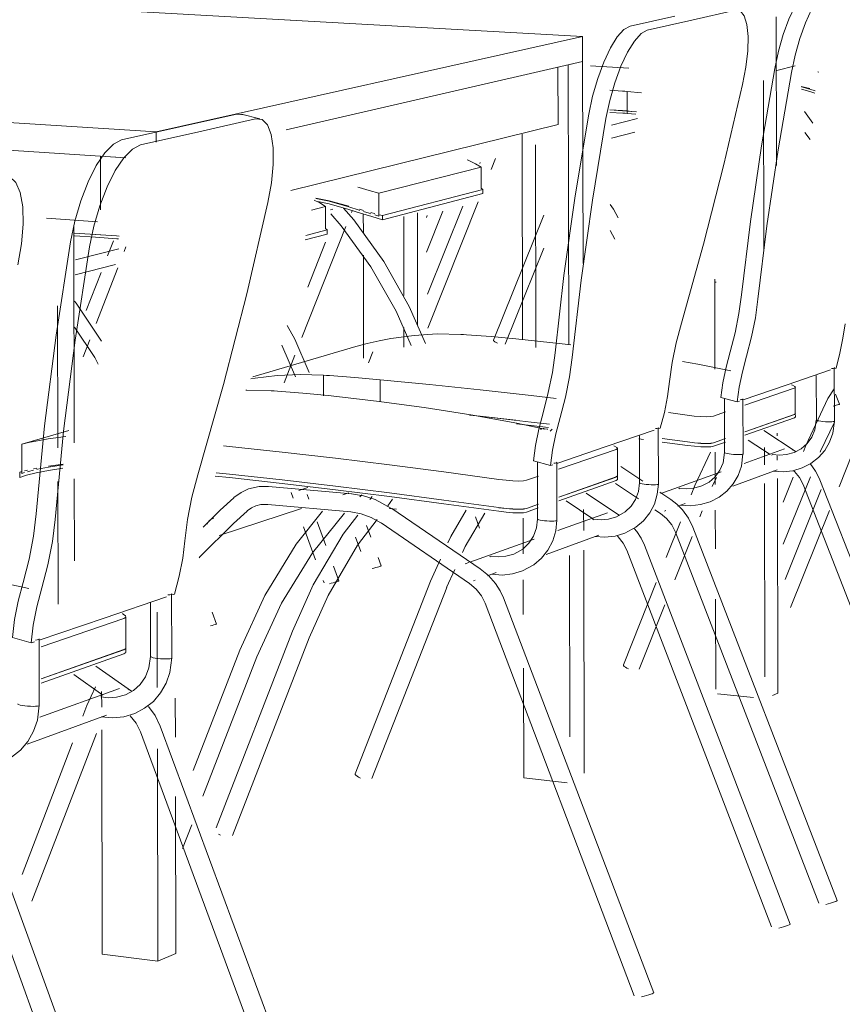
# Model space of a CAD drawing. Header units: metres. Extents: x -32 to 90, y -28 to 32.
# Tile 114 of 148: x 90.07922 to 90.08209, y 1.77109 to 1.77453. Entities that reach past the tile are written whole.
import ezdxf

# ---------------------------------------------------------------- set-up
doc = ezdxf.new("R2010")
doc.units = ezdxf.units.M
doc.layers.add('I-FURN', color=30, linetype='Continuous', lineweight=18)

msp = doc.modelspace()

# ---------------------------------------------------------------- linework, layer by layer
at = {"layer": 'I-FURN', "lineweight": 9}
for p, q in [((90.0811827, 1.7744727), (90.0784671, 1.7746239)), ((90.081349, 1.7745091), (90.0815054, 1.7745441)), ((90.0817167, 1.7745641), (90.0815649, 1.7745298)), ((90.0818593, 1.7745416), (90.0818606, 1.774022)), ((90.0815649, 1.7745298), (90.0814091, 1.7744945)), ((90.0796933, 1.7741392), (90.0811827, 1.7744727)), ((90.0811827, 1.7744727), (90.0811829, 1.7743854)), ((90.0811829, 1.7743854), (90.080148, 1.7741464)), ((90.0811329, 1.7743738), (90.0811829, 1.7743854)), ((90.0811329, 1.7743738), (90.0811352, 1.7733954)), ((90.0811829, 1.7743854), (90.0811846, 1.7736801)), ((90.0813448, 1.7743624), (90.0812106, 1.7743701)), ((90.0819252, 1.77437), (90.0818614, 1.7743543)), ((90.0810969, 1.7743647), (90.0810974, 1.7741656)), ((90.0820044, 1.7743491), (90.0820079, 1.7743481)), ((90.0818147, 1.7743186), (90.0818162, 1.773727)), ((90.081947, 1.7742985), (90.0819771, 1.7742906)), ((90.0813227, 1.774282), (90.0812784, 1.7742846)), ((90.0813392, 1.7742124), (90.081339, 1.7742808)), ((90.081339, 1.7742808), (90.0813889, 1.7742757)), ((90.0819771, 1.7742885), (90.0819471, 1.774297)), ((90.0819771, 1.7742805), (90.0819471, 1.7742889)), ((90.0819957, 1.7742828), (90.0819771, 1.7742885)), ((90.0819944, 1.7742752), (90.0819771, 1.7742805)), ((90.0779089, 1.7742539), (90.0796933, 1.7741392)), ((90.0797767, 1.7741569), (90.0799754, 1.7742015)), ((90.0799754, 1.7742015), (90.0799987, 1.7741989)), ((90.0799912, 1.7742016), (90.0800561, 1.774185)), ((90.0812785, 1.7742162), (90.0813227, 1.7742136)), ((90.0813228, 1.7742135), (90.0812785, 1.7742161)), ((90.0812786, 1.7742076), (90.081324, 1.7742049)), ((90.0813542, 1.774211), (90.0813392, 1.7742124)), ((90.0813392, 1.7742038), (90.0813392, 1.7742123)), ((90.0813392, 1.7742123), (90.081371, 1.7742093)), ((90.0813692, 1.7742009), (90.0813392, 1.7742038)), ((90.0819874, 1.7741704), (90.0819579, 1.7742101)), ((90.0800404, 1.7741848), (90.0798424, 1.77414)), ((90.0810974, 1.7741656), (90.0801642, 1.7739352)), ((90.0812841, 1.7741629), (90.0813752, 1.7741857)), ((90.079588, 1.7740484), (90.0779091, 1.7741597)), ((90.0795721, 1.7741111), (90.0797767, 1.7741569)), ((90.0798424, 1.77414), (90.0796385, 1.7740938)), ((90.0796934, 1.774103), (90.0796933, 1.7741392)), ((90.0809737, 1.773413), (90.080972, 1.7741317)), ((90.081365, 1.7741383), (90.0812837, 1.7741177)), ((90.0819774, 1.774113), (90.0819591, 1.7741374)), ((90.0810202, 1.7733862), (90.0810185, 1.7740939)), ((90.0794993, 1.7740543), (90.079588, 1.7740484)), ((90.0794997, 1.7738677), (90.0794993, 1.7740543)), ((90.080824, 1.7740289), (90.0808252, 1.774032)), ((90.080879, 1.7740464), (90.0808637, 1.7740081)), ((90.0804717, 1.7739257), (90.0808287, 1.7740162)), ((90.0808289, 1.7739426), (90.0808287, 1.7740162)), ((90.0804717, 1.7739257), (90.0804718, 1.7738508)), ((90.0804845, 1.773847), (90.0808349, 1.773938)), ((90.0804845, 1.7738326), (90.080835, 1.773924)), ((90.0808349, 1.773938), (90.0808293, 1.7739425)), ((90.080835, 1.773924), (90.0808349, 1.773938)), ((90.0802977, 1.773897), (90.0802516, 1.7739069)), ((90.0802517, 1.7739074), (90.0802977, 1.7738981)), ((90.0802978, 1.7738981), (90.0803667, 1.7738801)), ((90.0803667, 1.7738777), (90.0802978, 1.773897)), ((90.0808186, 1.7738954), (90.0806421, 1.7734539)), ((90.0802367, 1.7738661), (90.080285, 1.7738784)), ((90.0802852, 1.7738017), (90.080285, 1.7738784)), ((90.0803102, 1.7738693), (90.080303, 1.7738675)), ((90.0803784, 1.7738639), (90.0803758, 1.7738575)), ((90.0804173, 1.773787), (90.0804171, 1.7738527)), ((90.080606, 1.7738566), (90.0806069, 1.7734656)), ((90.080695, 1.773863), (90.0806378, 1.7737196)), ((90.0806417, 1.7735727), (90.0807647, 1.7738804)), ((90.0794881, 1.7738257), (90.0793106, 1.7738383)), ((90.0804718, 1.7738451), (90.0804571, 1.7738494)), ((90.0804718, 1.7738504), (90.0804718, 1.7738451)), ((90.0804726, 1.77385), (90.0804845, 1.773847)), ((90.0804845, 1.773847), (90.0804845, 1.7738326)), ((90.0805581, 1.7738441), (90.0805587, 1.7735681)), ((90.0806374, 1.7738398), (90.0806406, 1.7738478)), ((90.0808717, 1.7734114), (90.0810473, 1.7738484)), ((90.0794057, 1.7738096), (90.0794073, 1.7730529)), ((90.0803566, 1.7738092), (90.0802026, 1.7734206)), ((90.0802135, 1.7737619), (90.0802912, 1.7737822)), ((90.0802162, 1.7737774), (90.0802912, 1.7737968)), ((90.0802912, 1.7737968), (90.0802855, 1.7738015)), ((90.0802912, 1.7737822), (90.0802912, 1.7737968)), ((90.0812791, 1.7737955), (90.0812959, 1.7737645)), ((90.0795236, 1.7737062), (90.0795441, 1.7737585)), ((90.0795549, 1.7737759), (90.079564, 1.7737752)), ((90.079564, 1.7737751), (90.0795551, 1.7737758)), ((90.0795564, 1.773766), (90.0795619, 1.7737656)), ((90.0802233, 1.7735973), (90.0802855, 1.7737545)), ((90.0794113, 1.7736925), (90.0795629, 1.7737305)), ((90.0795882, 1.773738), (90.0795819, 1.7737218)), ((90.0810476, 1.7737328), (90.080913, 1.773398)), ((90.0804183, 1.773349), (90.0804175, 1.7737082)), ((90.0795518, 1.7736762), (90.079411, 1.7736404)), ((90.0794494, 1.773516), (90.0795011, 1.7736485)), ((90.0795594, 1.7736643), (90.0794836, 1.7734702)), ((90.0816453, 1.773311), (90.0816445, 1.7736244)), ((90.0816495, 1.773614), (90.0816468, 1.7736141)), ((90.0793491, 1.7735319), (90.0793501, 1.773036)), ((90.0805589, 1.7734564), (90.0805591, 1.7733869)), ((90.0794614, 1.7734133), (90.0794382, 1.7733541)), ((90.0803915, 1.7733895), (90.0800307, 1.7732839)), ((90.0801802, 1.7732843), (90.080133, 1.7733939)), ((90.0804352, 1.7733324), (90.0804505, 1.773371)), ((90.0801784, 1.7733597), (90.0801402, 1.7732632)), ((90.0818981, 1.7732561), (90.0820493, 1.7733077)), ((90.0820612, 1.773314), (90.0820624, 1.7733149)), ((90.0820624, 1.7733149), (90.0820614, 1.7733158)), ((90.0820622, 1.7733149), (90.0820627, 1.7731288)), ((90.0820627, 1.7733123), (90.0820682, 1.7733141)), ((90.0800238, 1.7732762), (90.0800389, 1.7732787)), ((90.0802781, 1.7732897), (90.0802783, 1.7732176)), ((90.0804756, 1.7731959), (90.0804755, 1.7732729)), ((90.0819996, 1.7731328), (90.0819992, 1.7732888)), ((90.0817434, 1.7732032), (90.0818981, 1.7732561)), ((90.0817496, 1.7731843), (90.0819224, 1.7732436)), ((90.0819224, 1.7732436), (90.0819261, 1.7732464)), ((90.0819258, 1.7732468), (90.081926, 1.7731555)), ((90.0817229, 1.7731962), (90.0816658, 1.7732115)), ((90.0816788, 1.7730189), (90.0816784, 1.7732081)), ((90.0817229, 1.7731962), (90.0817305, 1.7731988)), ((90.081743, 1.773206), (90.0817435, 1.7730148)), ((90.0820668, 1.7732232), (90.0820801, 1.7731881)), ((90.0820805, 1.773188), (90.0820796, 1.7731876)), ((90.080825, 1.7731459), (90.0807885, 1.7731499)), ((90.0807892, 1.7731498), (90.080825, 1.7731459)), ((90.080825, 1.7731459), (90.0810037, 1.7731257)), ((90.0809495, 1.773132), (90.080825, 1.7731459)), ((90.0814825, 1.7731586), (90.0815488, 1.7731497)), ((90.0816405, 1.7731468), (90.0816819, 1.7731611)), ((90.0819227, 1.7731406), (90.0817495, 1.7730796)), ((90.0817499, 1.773092), (90.0819223, 1.7731525)), ((90.0819226, 1.7731522), (90.0817499, 1.7730916)), ((90.0819226, 1.7731527), (90.0819264, 1.7731555)), ((90.0819264, 1.7731435), (90.0819227, 1.7731406)), ((90.081926, 1.7731559), (90.0819261, 1.7731439)), ((90.0820152, 1.7731285), (90.0820087, 1.7731295)), ((90.0820629, 1.7731288), (90.0820617, 1.7731279)), ((90.0793886, 1.7730961), (90.0792242, 1.773048)), ((90.0810038, 1.7731257), (90.0810671, 1.7731183)), ((90.0810343, 1.7731029), (90.0810592, 1.7731009)), ((90.0810488, 1.7731042), (90.0810357, 1.7730999)), ((90.0810612, 1.7731005), (90.081059, 1.7731009)), ((90.0810767, 1.7731004), (90.0810702, 1.7730939)), ((90.0812654, 1.77304), (90.0814333, 1.7730973)), ((90.0814462, 1.7731041), (90.0814475, 1.773105)), ((90.0814476, 1.7731051), (90.0814467, 1.7731061)), ((90.0814473, 1.7731052), (90.0814478, 1.7729092)), ((90.0814478, 1.7731023), (90.0814542, 1.7731045)), ((90.0818158, 1.7730963), (90.0819291, 1.7730217)), ((90.0820142, 1.7730239), (90.0820623, 1.7731253)), ((90.0820467, 1.7731265), (90.0820391, 1.7731266)), ((90.0820534, 1.7731267), (90.0820467, 1.7731265)), ((90.0793169, 1.7730671), (90.0793786, 1.7730751)), ((90.0813954, 1.7730649), (90.0813798, 1.773067)), ((90.0813818, 1.7729133), (90.0813814, 1.7730777)), ((90.0814615, 1.7730683), (90.081549, 1.7730565)), ((90.0816407, 1.7730537), (90.0816824, 1.7730683)), ((90.0816824, 1.7730679), (90.0816407, 1.7730532)), ((90.0818387, 1.7730119), (90.0817618, 1.7730627)), ((90.081863, 1.7730865), (90.081863, 1.7730774)), ((90.0821484, 1.7730727), (90.0820787, 1.7728992)), ((90.0792244, 1.7729462), (90.0792242, 1.773048)), ((90.0810932, 1.7729812), (90.0812654, 1.77304)), ((90.0810993, 1.7729611), (90.0813004, 1.7730301)), ((90.0813004, 1.7730301), (90.0813047, 1.7730332)), ((90.0813044, 1.7730338), (90.0813047, 1.7729377)), ((90.081549, 1.7730442), (90.0814615, 1.7730561)), ((90.0815496, 1.773056), (90.081549, 1.7730561)), ((90.0815961, 1.7730514), (90.0815734, 1.7730532)), ((90.0816156, 1.7730507), (90.0815961, 1.7730514)), ((90.0816308, 1.7730514), (90.0816156, 1.7730507)), ((90.0816407, 1.7730532), (90.0816308, 1.7730514)), ((90.0816824, 1.773056), (90.0816408, 1.7730413)), ((90.0817471, 1.7729811), (90.0818885, 1.7730321)), ((90.0818179, 1.7730371), (90.0818181, 1.7729764)), ((90.0819546, 1.7730235), (90.0819629, 1.7730441)), ((90.0815746, 1.7729038), (90.0816297, 1.7730209)), ((90.0816463, 1.7729077), (90.081646, 1.7730207)), ((90.0817269, 1.7730123), (90.081719, 1.7730124)), ((90.081843, 1.77301), (90.0818453, 1.7730117)), ((90.0818632, 1.7730082), (90.0818632, 1.7729928)), ((90.0820143, 1.7730238), (90.0820129, 1.7730202)), ((90.0793171, 1.7729714), (90.0793688, 1.7729782)), ((90.0793686, 1.7729762), (90.0793171, 1.7729683)), ((90.0793674, 1.7729644), (90.0793171, 1.7729567)), ((90.0810112, 1.7729899), (90.0810707, 1.7729735)), ((90.0810255, 1.7727868), (90.081025, 1.772986)), ((90.0810707, 1.7729735), (90.0810791, 1.7729764)), ((90.0810914, 1.772983), (90.0810929, 1.772984)), ((90.0810929, 1.7729841), (90.0810921, 1.7729851)), ((90.0810927, 1.7729842), (90.0810932, 1.7727825)), ((90.0813169, 1.772971), (90.0813936, 1.7729197)), ((90.0818629, 1.7729591), (90.0817078, 1.7729023)), ((90.0792248, 1.772953), (90.0792175, 1.7729508)), ((90.0792175, 1.7729508), (90.0792233, 1.7729524)), ((90.0792175, 1.7729326), (90.0792175, 1.7729508)), ((90.0792338, 1.7729491), (90.0792244, 1.7729462)), ((90.0794076, 1.7729273), (90.0794081, 1.7726411)), ((90.0799026, 1.7729488), (90.07995, 1.7729438)), ((90.07995, 1.7729438), (90.0801335, 1.7729236)), ((90.0801335, 1.7729236), (90.0803199, 1.7729017)), ((90.0809872, 1.7729226), (90.0810286, 1.7729368)), ((90.0810996, 1.7728637), (90.0813006, 1.7729343)), ((90.0813006, 1.7729338), (90.0810996, 1.7728632)), ((90.0813006, 1.7729343), (90.081305, 1.7729375)), ((90.081305, 1.7729248), (90.0813006, 1.7729216)), ((90.0813047, 1.7729381), (90.0813047, 1.7729254)), ((90.0814562, 1.7728763), (90.0816674, 1.7729524)), ((90.0816358, 1.7729003), (90.081651, 1.7729325)), ((90.0818634, 1.7729281), (90.0818653, 1.772179)), ((90.0818835, 1.7728459), (90.0819186, 1.7729335)), ((90.0819786, 1.7729348), (90.081884, 1.7726987)), ((90.0820121, 1.7729245), (90.0825016, 1.7716698)), ((90.0793503, 1.7729182), (90.0793512, 1.7724895)), ((90.0800863, 1.7729007), (90.0803765, 1.7728749)), ((90.0801924, 1.772887), (90.0802232, 1.7728971)), ((90.08032, 1.7729017), (90.0805086, 1.7728782)), ((90.0813006, 1.7729216), (90.0810996, 1.7728508)), ((90.0813783, 1.7728578), (90.0812982, 1.7729114)), ((90.0814226, 1.7729066), (90.081414, 1.7729071)), ((90.0814307, 1.7729065), (90.0814226, 1.7729066)), ((90.081448, 1.772909), (90.0814466, 1.772908)), ((90.081519, 1.772893), (90.0815214, 1.7728949)), ((90.0815618, 1.772871), (90.0815748, 1.7729037)), ((90.0818183, 1.7729109), (90.08182, 1.7722355)), ((90.0818901, 1.7725759), (90.082016, 1.7728897)), ((90.082439, 1.7716612), (90.0819534, 1.7729074)), ((90.0799171, 1.7728178), (90.0799652, 1.7728616)), ((90.0801717, 1.7728598), (90.0801646, 1.7728792)), ((90.080221, 1.7728729), (90.0802269, 1.7728567)), ((90.0803661, 1.7728786), (90.0803453, 1.7728717)), ((90.0804045, 1.7728642), (90.0804123, 1.772872)), ((90.0804478, 1.7728655), (90.0804396, 1.772855)), ((90.0805194, 1.772856), (90.0805022, 1.7728335)), ((90.0805086, 1.7728782), (90.0806989, 1.7728533)), ((90.0811951, 1.7728774), (90.0813118, 1.772799)), ((90.0814526, 1.7728803), (90.0814909, 1.7728547)), ((90.0802008, 1.772824), (90.079914, 1.7727292)), ((90.0803736, 1.7728119), (90.0800833, 1.7728381)), ((90.0805329, 1.7728215), (90.0805069, 1.7728239)), ((90.0805162, 1.7728242), (90.0808258, 1.7726131)), ((90.0806989, 1.7728533), (90.0808901, 1.7728271)), ((90.0809157, 1.7728236), (90.0808901, 1.7728267)), ((90.0809396, 1.7728216), (90.0809157, 1.7728236)), ((90.0809604, 1.772821), (90.0809396, 1.7728216)), ((90.0809767, 1.7728218), (90.0809604, 1.772821)), ((90.0809767, 1.7728223), (90.0809875, 1.7728244)), ((90.0809875, 1.7728239), (90.0809767, 1.7728218)), ((90.0809875, 1.7728244), (90.0810291, 1.772839)), ((90.0810291, 1.7728385), (90.0809875, 1.7728239)), ((90.0810279, 1.7728256), (90.0809875, 1.7728113)), ((90.0812186, 1.7727883), (90.0811259, 1.7728507)), ((90.0811867, 1.7728203), (90.0811869, 1.7727472)), ((90.0814555, 1.7728062), (90.0814359, 1.7728193)), ((90.0815414, 1.7728415), (90.0815152, 1.7728319)), ((90.0798575, 1.7727582), (90.0799168, 1.7728179)), ((90.0798883, 1.772788), (90.0798955, 1.7727904)), ((90.0800117, 1.772815), (90.0799635, 1.7727713)), ((90.0808233, 1.772755), (90.0808086, 1.7727945)), ((90.0809754, 1.7726651), (90.0809751, 1.7727898)), ((90.0810963, 1.7727466), (90.08127, 1.7728092)), ((90.0812189, 1.7727848), (90.0812215, 1.7727867)), ((90.0814735, 1.7728166), (90.0814686, 1.7728148)), ((90.0816009, 1.7728153), (90.0815926, 1.7727946)), ((90.0816469, 1.7726833), (90.0816465, 1.772818)), ((90.0820454, 1.7728164), (90.0819097, 1.7724785)), ((90.0802505, 1.7726445), (90.0802082, 1.7727601)), ((90.080256, 1.7727772), (90.0802861, 1.7726951)), ((90.0804283, 1.7727641), (90.080443, 1.7727241)), ((90.0807884, 1.7725621), (90.080479, 1.7727734)), ((90.081067, 1.7727797), (90.0810582, 1.7727802)), ((90.0810753, 1.7727796), (90.081067, 1.7727797)), ((90.0810934, 1.7727822), (90.0810919, 1.7727812)), ((90.081475, 1.7726527), (90.0815245, 1.7727772)), ((90.0815685, 1.7727588), (90.0820724, 1.771454)), ((90.080408, 1.7726736), (90.0803896, 1.7727236)), ((90.0807894, 1.772636), (90.0810135, 1.7727168)), ((90.0812394, 1.772731), (90.0810555, 1.7726637)), ((90.0815655, 1.7727264), (90.0815051, 1.7725746)), ((90.0820077, 1.771445), (90.0815078, 1.7727412)), ((90.0813992, 1.7726956), (90.0819085, 1.7713716)), ((90.0804693, 1.7726526), (90.08048, 1.7726235)), ((90.0808591, 1.7726549), (90.0808619, 1.772657)), ((90.081137, 1.7726601), (90.0811385, 1.7720264)), ((90.0811871, 1.7726785), (90.0811889, 1.7718987)), ((90.0818431, 1.7713624), (90.0813378, 1.7726778)), ((90.0803126, 1.7726229), (90.0803316, 1.7725711)), ((90.0806864, 1.7726464), (90.0806518, 1.77257)), ((90.0807726, 1.77263), (90.0807858, 1.7726347)), ((90.0807369, 1.7726112), (90.0807082, 1.7725475)), ((90.0808816, 1.7726001), (90.0808507, 1.7725888)), ((90.0802801, 1.7725636), (90.0802771, 1.7725719)), ((90.0803886, 1.7718973), (90.080652, 1.7725699)), ((90.0807084, 1.7725474), (90.0804472, 1.7718812)), ((90.0808074, 1.772573), (90.0808017, 1.7725709)), ((90.0809759, 1.7724534), (90.0809757, 1.7725751)), ((90.0813256, 1.7722772), (90.0814402, 1.7725652)), ((90.0795117, 1.7724411), (90.0797302, 1.7725157)), ((90.0797476, 1.7725254), (90.0797481, 1.772302)), ((90.079748, 1.7725218), (90.0797574, 1.772525)), ((90.0809065, 1.7725116), (90.0814313, 1.7711317)), ((90.0796743, 1.7723068), (90.0796739, 1.7724944)), ((90.0813636, 1.771122), (90.0808429, 1.7724932)), ((90.0814703, 1.7724873), (90.0813808, 1.7722624)), ((90.0816481, 1.7721927), (90.0816473, 1.7725074)), ((90.0792854, 1.7723638), (90.0795117, 1.7724411)), ((90.0795873, 1.7724457), (90.0795875, 1.7723361)), ((90.0796969, 1.7724614), (90.0796974, 1.7721988)), ((90.0798888, 1.7724621), (90.079904, 1.7724203)), ((90.0792914, 1.7723404), (90.079581, 1.7724398)), ((90.079257, 1.7723541), (90.0791914, 1.7723737)), ((90.079903, 1.7717085), (90.0801698, 1.7723955)), ((90.0802281, 1.7723721), (90.0799597, 1.7716821)), ((90.079257, 1.7723541), (90.0792681, 1.7723579)), ((90.0792851, 1.7723676), (90.0792855, 1.7721367)), ((90.0792916, 1.772229), (90.0795812, 1.7723307)), ((90.0795812, 1.7723301), (90.0792916, 1.7722285)), ((90.0795812, 1.7723162), (90.0792917, 1.7722142)), ((90.0795875, 1.7723342), (90.0795812, 1.7723301)), ((90.0795875, 1.7723203), (90.0795812, 1.7723162)), ((90.0795875, 1.7723366), (90.0795876, 1.7723221)), ((90.0798232, 1.7719085), (90.079986, 1.772329)), ((90.080045, 1.7723053), (90.0798565, 1.7718191)), ((90.0794829, 1.7722736), (90.0796077, 1.7721853)), ((90.0797181, 1.7722984), (90.0797085, 1.7722989)), ((90.0797483, 1.7723015), (90.0797462, 1.7723002)), ((90.0795076, 1.7721716), (90.0794058, 1.7722438)), ((90.0809773, 1.7718824), (90.0809764, 1.7722665)), ((90.0794518, 1.7721359), (90.0794815, 1.7722013)), ((90.0792868, 1.7720946), (90.0795656, 1.772195)), ((90.0795033, 1.7721295), (90.0795032, 1.7721842)), ((90.0795956, 1.7721922), (90.0795988, 1.7721903)), ((90.0817796, 1.7721635), (90.0816545, 1.7721761)), ((90.0818653, 1.772179), (90.081846, 1.7721706)), ((90.0792856, 1.7721361), (90.0792834, 1.7721348)), ((90.0792858, 1.7721366), (90.0792858, 1.7721366)), ((90.0794375, 1.7720981), (90.079452, 1.7721358)), ((90.0797604, 1.7721611), (90.0797607, 1.7720249)), ((90.0795196, 1.7721019), (90.0792431, 1.7720008)), ((90.0797075, 1.7720639), (90.0802682, 1.7705469)), ((90.0794849, 1.7720382), (90.0792598, 1.7714522)), ((90.0795051, 1.7712668), (90.0795035, 1.7720512)), ((90.0801951, 1.770536), (90.0796386, 1.7720439)), ((90.0792256, 1.7715456), (90.0794017, 1.7720048)), ((90.0796979, 1.7719838), (90.0796995, 1.7712427)), ((90.0811292, 1.771866), (90.0809773, 1.7718824)), ((90.0790652, 1.7718241), (90.0796442, 1.7702332)), ((90.0795683, 1.7702215), (90.0789936, 1.7718033)), ((90.0797611, 1.7718181), (90.0797623, 1.7712698)), ((90.0798176, 1.7717188), (90.0797857, 1.7716365)), ((90.0799182, 1.7716829), (90.0799115, 1.7716864)), ((90.0796995, 1.7712427), (90.0795051, 1.7712668)), ((90.0797623, 1.7712698), (90.0796995, 1.7712427))]:
    msp.add_line(p, q, dxfattribs=at)
for points in [[(90.0818544, 1.774361, 0), (90.0818673, 1.7744209, 0), (90.0818841, 1.7744796, 0), (90.0819037, 1.7745337, 0), (90.0819251, 1.7745803, 0), (90.081947, 1.7746168, 0), (90.0819683, 1.7746412, 0), (90.0819878, 1.7746522, 0)], [(90.0820455, 1.7746385, 0), (90.0820261, 1.7746275, 0), (90.0820048, 1.774603, 0), (90.0819829, 1.7745665, 0), (90.0819615, 1.7745198, 0), (90.0819419, 1.7744656, 0), (90.0819252, 1.7744069, 0), (90.0819122, 1.7743469, 0)], [(90.0817418, 1.7743045, 0), (90.0817531, 1.774365, 0), (90.0817596, 1.774422, 0), (90.0817609, 1.7744727, 0), (90.081757, 1.7745142, 0), (90.0817479, 1.7745443, 0), (90.0817343, 1.7745613, 0), (90.0817167, 1.7745641, 0)], [(90.0812043, 1.7742009, 0), (90.0812179, 1.7742642, 0), (90.0812357, 1.7743261, 0), (90.0812568, 1.7743833, 0), (90.08128, 1.7744326, 0), (90.081304, 1.7744713, 0), (90.0813274, 1.7744973, 0), (90.081349, 1.7745091, 0)], [(90.0814091, 1.7744945, 0), (90.0813875, 1.7744826, 0), (90.0813642, 1.7744566, 0), (90.0813403, 1.7744179, 0), (90.0813171, 1.7743685, 0), (90.081296, 1.7743112, 0), (90.0812782, 1.7742492, 0), (90.0812646, 1.7741859, 0)], [(90.0817383, 1.7735697, 0), (90.0817696, 1.7738263, 0), (90.0818083, 1.7740907, 0), (90.0818544, 1.774361, 0)], [(90.0819122, 1.7743469, 0), (90.081866, 1.7740763, 0), (90.0818271, 1.7738116, 0), (90.0817956, 1.7735548, 0)], [(90.0815281, 1.773471, 0), (90.0816052, 1.7737468, 0), (90.0816765, 1.774025, 0), (90.0817418, 1.7743045, 0)], [(90.081339, 1.7742808, 0), (90.0813309, 1.7742814, 0), (90.0813227, 1.774282, 0)], [(90.0810867, 1.7733674, 0), (90.0811177, 1.7736375, 0), (90.081157, 1.773916, 0), (90.0812043, 1.7742009, 0)], [(90.0813227, 1.7742136, 0), (90.081331, 1.774213, 0), (90.0813392, 1.7742124, 0)], [(90.0813392, 1.7742123, 0), (90.0813311, 1.7742129, 0), (90.0813228, 1.7742135, 0)], [(90.081324, 1.7742049, 0), (90.0813316, 1.7742044, 0), (90.0813392, 1.7742038, 0)], [(90.0800841, 1.7738923, 0), (90.0800964, 1.7739611, 0), (90.0801026, 1.7740258, 0), (90.0801022, 1.7740832, 0), (90.0800953, 1.7741299, 0), (90.0800822, 1.7741636, 0), (90.0800636, 1.7741823, 0), (90.0800404, 1.7741848, 0)], [(90.0812646, 1.7741859, 0), (90.0812171, 1.7739006, 0), (90.0811776, 1.7736218, 0), (90.0811464, 1.7733514, 0)], [(90.0793942, 1.7737552, 0), (90.0794094, 1.7738276, 0), (90.0794303, 1.7738987, 0), (90.0794557, 1.7739646, 0), (90.0794843, 1.7740215, 0), (90.0795143, 1.7740664, 0), (90.0795441, 1.7740968, 0), (90.0795721, 1.7741111, 0)], [(90.0796385, 1.7740938, 0), (90.0796105, 1.7740795, 0), (90.0795808, 1.774049, 0), (90.0795508, 1.774004, 0), (90.0795223, 1.773947, 0), (90.0794969, 1.773881, 0), (90.079476, 1.7738098, 0), (90.0794607, 1.7737374, 0)], [(90.0808287, 1.7740162, 0), (90.080809, 1.7740284, 0), (90.0807834, 1.7740406, 0), (90.0807794, 1.7740423, 0)], [(90.0792106, 1.7736752, 0), (90.0792234, 1.7737483, 0), (90.0792293, 1.773817, 0), (90.0792278, 1.7738778, 0), (90.0792191, 1.7739273, 0), (90.0792036, 1.7739628, 0), (90.0791821, 1.7739823, 0), (90.0791557, 1.7739846, 0)], [(90.0803984, 1.7739462, 0), (90.0804022, 1.7739451, 0), (90.0804378, 1.7739349, 0), (90.0804717, 1.7739257, 0)], [(90.0798389, 1.7729419, 0), (90.0799284, 1.7732567, 0), (90.0800102, 1.7735739, 0), (90.0800841, 1.7738923, 0)], [(90.080285, 1.7738784, 0), (90.080265, 1.7738913, 0), (90.0802456, 1.7739012, 0)], [(90.0803667, 1.7738686, 0), (90.0802978, 1.7738878, 0), (90.0802577, 1.7738965, 0)], [(90.081279, 1.7738857, 0), (90.0812905, 1.7738692, 0), (90.0813069, 1.7738394, 0)], [(90.0805838, 1.7733934, 0), (90.0805317, 1.7735133, 0), (90.0804437, 1.7736676, 0), (90.0803396, 1.7738114, 0), (90.0803033, 1.7738529, 0)], [(90.0806339, 1.7734001, 0), (90.0805777, 1.7735294, 0), (90.0804887, 1.7736861, 0), (90.0803835, 1.7738325, 0), (90.0803479, 1.7738734, 0)], [(90.080405, 1.7738655, 0), (90.0804024, 1.7738663, 0), (90.0803667, 1.7738777, 0)], [(90.0804845, 1.7738326, 0), (90.0804473, 1.7738434, 0), (90.0804073, 1.7738558, 0), (90.0803667, 1.7738686, 0)], [(90.080405, 1.7738689, 0), (90.0804072, 1.7738682, 0), (90.0804176, 1.7738652, 0)], [(90.080443, 1.7738536, 0), (90.080438, 1.7738552, 0), (90.0804176, 1.7738615, 0)], [(90.080443, 1.773858, 0), (90.0804472, 1.7738568, 0), (90.0804571, 1.7738541, 0)], [(90.079408, 1.7737856, 0), (90.0794811, 1.7737811, 0), (90.0795549, 1.7737759, 0)], [(90.0795551, 1.7737758, 0), (90.0794812, 1.773781, 0), (90.079408, 1.7737855, 0)], [(90.0792749, 1.7728048, 0), (90.0793041, 1.7731122, 0), (90.079344, 1.7734298, 0), (90.0793942, 1.7737552, 0)], [(90.079408, 1.7737758, 0), (90.0794818, 1.7737712, 0), (90.0795564, 1.773766, 0)], [(90.0794607, 1.7737374, 0), (90.0794103, 1.7734115, 0), (90.0793702, 1.7730935, 0), (90.0793407, 1.7727858, 0)], [(90.0794083, 1.7735479, 0), (90.0794142, 1.7735408, 0), (90.0795023, 1.7734087, 0)], [(90.081698, 1.7733709, 0), (90.0817155, 1.773438, 0), (90.0817291, 1.7735052, 0), (90.0817383, 1.7735697, 0)], [(90.0817956, 1.7735548, 0), (90.0817864, 1.7734902, 0), (90.0817728, 1.773423, 0), (90.0817552, 1.7733558, 0)], [(90.0794083, 1.7734577, 0), (90.0794789, 1.7733513, 0), (90.0794907, 1.7733285, 0)], [(90.080228, 1.7732994, 0), (90.0801781, 1.7734156, 0), (90.080151, 1.7734636, 0)], [(90.0814871, 1.7732676, 0), (90.0814963, 1.7733335, 0), (90.0815102, 1.7734022, 0), (90.0815281, 1.773471, 0)], [(90.0820682, 1.7733141, 0), (90.0820818, 1.7733665, 0), (90.0820924, 1.7734188, 0), (90.0820998, 1.7734691, 0)], [(90.0805136, 1.7734178, 0), (90.0804721, 1.7734097, 0), (90.0804307, 1.7734, 0), (90.0803915, 1.7733895, 0)], [(90.0807572, 1.7734322, 0), (90.0806755, 1.7734334, 0), (90.0805942, 1.7734286, 0), (90.0805136, 1.7734178, 0)], [(90.0807572, 1.7734322, 0), (90.0807676, 1.7734316, 0), (90.080778, 1.7734308, 0)], [(90.080778, 1.7734308, 0), (90.0808636, 1.7734241, 0), (90.0809493, 1.7734166, 0)], [(90.0808856, 1.7734014, 0), (90.0808809, 1.7734037, 0), (90.0808769, 1.773406, 0), (90.080874, 1.7734081, 0), (90.0808723, 1.7734099, 0), (90.080872, 1.7734112, 0), (90.080872, 1.7734112, 0)], [(90.0811421, 1.7733958, 0), (90.0811119, 1.7733994, 0), (90.0809493, 1.7734166, 0)], [(90.0816658, 1.7732115, 0), (90.0816731, 1.7732631, 0), (90.081684, 1.773317, 0), (90.081698, 1.7733709, 0)], [(90.0810448, 1.7731579, 0), (90.0810633, 1.7732287, 0), (90.0810774, 1.7732994, 0), (90.0810867, 1.7733674, 0)], [(90.0811464, 1.7733514, 0), (90.0811371, 1.7732834, 0), (90.0811229, 1.7732126, 0), (90.0811043, 1.7731417, 0)], [(90.0817011, 1.7733049, 0), (90.081585, 1.7733278, 0), (90.0815315, 1.7733376, 0)], [(90.0817552, 1.7733558, 0), (90.0817412, 1.7733018, 0), (90.0817303, 1.7732479, 0), (90.0817229, 1.7731962, 0)], [(90.0820529, 1.7733129, 0), (90.082058, 1.7733133, 0), (90.0820612, 1.773314, 0)], [(90.0800389, 1.7732787, 0), (90.0801167, 1.7732882, 0), (90.0801965, 1.7732919, 0), (90.0802781, 1.7732897, 0)], [(90.0802995, 1.7732882, 0), (90.0802888, 1.773289, 0), (90.0802781, 1.7732897, 0)], [(90.0804755, 1.7732729, 0), (90.0803874, 1.7732809, 0), (90.0802995, 1.7732882, 0)], [(90.0804755, 1.7732729, 0), (90.0806486, 1.7732565, 0), (90.0808248, 1.7732382, 0), (90.0810035, 1.7732183, 0), (90.0810903, 1.7732081, 0)], [(90.0814542, 1.7731045, 0), (90.0814686, 1.7731596, 0), (90.0814797, 1.7732147, 0), (90.0814871, 1.7732676, 0)], [(90.0800955, 1.7732353, 0), (90.0800107, 1.773237, 0), (90.0800063, 1.7732369, 0)], [(90.0800955, 1.7732353, 0), (90.0801063, 1.7732346, 0), (90.0801171, 1.7732338, 0)], [(90.0801171, 1.7732338, 0), (90.0802058, 1.7732264, 0), (90.0802948, 1.7732182, 0)], [(90.0819262, 1.7732467, 0), (90.0819239, 1.7732501, 0), (90.0819158, 1.7732545, 0), (90.0819127, 1.7732557, 0)], [(90.0819627, 1.7730441, 0), (90.0820401, 1.7732079, 0), (90.0820618, 1.7732422, 0)], [(90.0810516, 1.7731012, 0), (90.0809533, 1.7731214, 0), (90.080793, 1.7731509, 0), (90.0806296, 1.7731769, 0), (90.0804634, 1.7731993, 0), (90.0802948, 1.7732182, 0)], [(90.0817332, 1.7732038, 0), (90.0817385, 1.7732043, 0), (90.0817419, 1.773205, 0)], [(90.0817419, 1.773205, 0), (90.0817432, 1.7732059, 0), (90.0817423, 1.7732069, 0)], [(90.0820796, 1.7731876, 0), (90.0820773, 1.7731869, 0), (90.0820737, 1.7731858, 0), (90.0820691, 1.7731844, 0), (90.0820638, 1.7731828, 0), (90.0820582, 1.7731812, 0)], [(90.0810112, 1.7729899, 0), (90.0810186, 1.7730442, 0), (90.0810299, 1.773101, 0), (90.0810448, 1.7731579, 0)], [(90.0811043, 1.7731417, 0), (90.0810895, 1.7730847, 0), (90.0810781, 1.7730279, 0), (90.0810707, 1.7729735, 0)], [(90.0815488, 1.7731497, 0), (90.0815732, 1.7731469, 0), (90.0815958, 1.773145, 0), (90.0816154, 1.7731444, 0), (90.0816306, 1.773145, 0), (90.0816405, 1.7731468, 0)], [(90.081922, 1.7730195, 0), (90.0819466, 1.7730326, 0), (90.0819674, 1.7730507, 0), (90.0819836, 1.773073, 0), (90.0819943, 1.7730987, 0), (90.0819994, 1.7731329, 0)], [(90.0819505, 1.7729659, 0), (90.0819805, 1.7729813, 0), (90.0820069, 1.7730018, 0), (90.0820289, 1.7730266, 0), (90.0820458, 1.7730552, 0), (90.082057, 1.7730867, 0), (90.0820625, 1.7731289, 0)], [(90.0820087, 1.7731295, 0), (90.0820038, 1.7731306, 0), (90.0820007, 1.7731317, 0), (90.0819998, 1.7731327, 0)], [(90.0810641, 1.7731068, 0), (90.0810038, 1.7731139, 0), (90.0809525, 1.7731199, 0)], [(90.0814372, 1.7731028, 0), (90.0814426, 1.7731033, 0), (90.0814462, 1.7731041, 0)], [(90.0820391, 1.7731266, 0), (90.0820309, 1.773127, 0), (90.0820227, 1.7731277, 0), (90.0820152, 1.7731285, 0)], [(90.0820617, 1.7731279, 0), (90.0820585, 1.7731272, 0), (90.0820534, 1.7731267, 0)], [(90.0792242, 1.773048, 0), (90.0792477, 1.7730539, 0), (90.079279, 1.7730605, 0), (90.0793169, 1.7730671, 0)], [(90.0799291, 1.773043, 0), (90.0799497, 1.7730409, 0), (90.0801333, 1.7730209, 0), (90.0803197, 1.7729993, 0), (90.0805084, 1.7729761, 0), (90.0806987, 1.7729514, 0), (90.0808899, 1.7729254, 0)], [(90.0813048, 1.7730337, 0), (90.0813028, 1.7730373, 0), (90.0812948, 1.773042, 0), (90.0812917, 1.7730433, 0)], [(90.081549, 1.7730565, 0), (90.0815734, 1.7730536, 0), (90.0815961, 1.7730518, 0), (90.0816156, 1.7730512, 0), (90.0816308, 1.7730518, 0), (90.0816407, 1.7730537, 0)], [(90.0816408, 1.7730413, 0), (90.0816308, 1.7730394, 0), (90.0816156, 1.7730388, 0), (90.0815961, 1.7730394, 0), (90.0815734, 1.7730413, 0), (90.081549, 1.7730442, 0)], [(90.081915, 1.7730301, 0), (90.0819176, 1.7730286, 0), (90.0819185, 1.7730281, 0)], [(90.0815997, 1.7729027, 0), (90.0816248, 1.7729161, 0), (90.081646, 1.7729346, 0), (90.0816625, 1.7729575, 0), (90.0816735, 1.7729839, 0), (90.0816786, 1.7730189, 0)], [(90.0816288, 1.7728475, 0), (90.0816595, 1.7728633, 0), (90.0816865, 1.7728843, 0), (90.0817089, 1.7729098, 0), (90.0817262, 1.7729392, 0), (90.0817376, 1.7729715, 0), (90.0817432, 1.7730149, 0)], [(90.0816946, 1.7730144, 0), (90.081688, 1.7730154, 0), (90.081683, 1.7730166, 0), (90.08168, 1.7730177, 0), (90.0816791, 1.7730188, 0)], [(90.081719, 1.7730124, 0), (90.0817106, 1.7730128, 0), (90.0817023, 1.7730135, 0), (90.0816946, 1.7730144, 0)], [(90.0817424, 1.7730137, 0), (90.081739, 1.773013, 0), (90.0817337, 1.7730125, 0), (90.0817269, 1.7730123, 0)], [(90.0817437, 1.7730147, 0), (90.0817437, 1.7730147, 0), (90.0817424, 1.7730137, 0)], [(90.081922, 1.7730195, 0), (90.0818948, 1.7730119, 0), (90.0818702, 1.7730099, 0), (90.0818462, 1.773012, 0)], [(90.0793171, 1.7729567, 0), (90.0792746, 1.7729482, 0), (90.0792408, 1.7729397, 0), (90.0792175, 1.7729326, 0)], [(90.0792337, 1.772955, 0), (90.0792408, 1.7729567, 0), (90.0792439, 1.7729575, 0)], [(90.079265, 1.7729574, 0), (90.0792479, 1.772953, 0), (90.079244, 1.772952, 0)], [(90.079265, 1.772962, 0), (90.0792746, 1.7729639, 0), (90.0792767, 1.7729644, 0)], [(90.0793171, 1.7729683, 0), (90.0792792, 1.7729607, 0), (90.0792767, 1.7729601, 0)], [(90.081082, 1.7729817, 0), (90.0810877, 1.7729822, 0), (90.0810914, 1.772983, 0)], [(90.0819505, 1.7729659, 0), (90.0819177, 1.7729558, 0), (90.0818832, 1.7729515, 0), (90.0818489, 1.7729538, 0)], [(90.0820119, 1.7729246, 0), (90.0819968, 1.7729547, 0), (90.0819776, 1.7729806, 0)], [(90.0797937, 1.7727105, 0), (90.079803, 1.7727852, 0), (90.0798183, 1.7728634, 0), (90.0798389, 1.7729419, 0)], [(90.0808901, 1.7728141, 0), (90.0806989, 1.7728405, 0), (90.0805087, 1.7728656, 0), (90.08032, 1.7728893, 0), (90.0801335, 1.7729113, 0), (90.07995, 1.7729317, 0), (90.0798993, 1.772937, 0)], [(90.0801335, 1.7729236, 0), (90.07995, 1.7729439, 0), (90.0799026, 1.7729489, 0)], [(90.0808899, 1.7729254, 0), (90.0809155, 1.7729223, 0), (90.0809394, 1.7729204, 0), (90.0809601, 1.7729198, 0), (90.0809764, 1.7729205, 0), (90.0809872, 1.7729226, 0)], [(90.0819532, 1.7729075, 0), (90.0819402, 1.7729322, 0), (90.0819228, 1.7729533, 0), (90.0819198, 1.7729557, 0)], [(90.0799649, 1.7728617, 0), (90.0799903, 1.7728802, 0), (90.0800166, 1.7728924, 0)], [(90.0800861, 1.7729008, 0), (90.0800532, 1.7729006, 0), (90.0800166, 1.7728924, 0)], [(90.0813816, 1.7729134, 0), (90.0813779, 1.7728835, 0), (90.0813679, 1.7728558, 0), (90.0813522, 1.7728315, 0), (90.0813314, 1.7728116, 0), (90.0813013, 1.7727946, 0)], [(90.0814476, 1.7729092, 0), (90.0814438, 1.7728735, 0), (90.0814336, 1.7728395, 0), (90.0814173, 1.7728085, 0), (90.0813956, 1.7727813, 0), (90.081369, 1.7727586, 0), (90.0813309, 1.7727379, 0)], [(90.0813976, 1.7729087, 0), (90.081391, 1.7729098, 0), (90.081386, 1.772911, 0), (90.0813829, 1.7729122, 0), (90.0813821, 1.7729133, 0)], [(90.081414, 1.7729071, 0), (90.0814055, 1.7729078, 0), (90.0813976, 1.7729087, 0)], [(90.0814466, 1.772908, 0), (90.0814431, 1.7729072, 0), (90.0814377, 1.7729067, 0), (90.0814307, 1.7729065, 0)], [(90.0815997, 1.7729027, 0), (90.0815719, 1.7728949, 0), (90.0815469, 1.772893, 0), (90.0815225, 1.7728952, 0)], [(90.0803763, 1.7728749, 0), (90.0804179, 1.7728681, 0), (90.0804587, 1.7728549, 0), (90.080516, 1.7728243, 0)], [(90.0815683, 1.7727589, 0), (90.0815528, 1.7727904, 0), (90.0815317, 1.772819, 0), (90.081512, 1.7728386, 0), (90.0814907, 1.7728548, 0)], [(90.0800115, 1.7728151, 0), (90.0800271, 1.7728265, 0), (90.0800414, 1.7728331, 0)], [(90.0800831, 1.7728382, 0), (90.0800589, 1.7728375, 0), (90.0800414, 1.7728331, 0)], [(90.0808901, 1.7728271, 0), (90.0809157, 1.772824, 0), (90.0809396, 1.7728221, 0), (90.0809604, 1.7728215, 0), (90.0809767, 1.7728223, 0)], [(90.0816288, 1.7728475, 0), (90.0815953, 1.7728373, 0), (90.08156, 1.7728329, 0), (90.0815249, 1.7728354, 0)], [(90.0792286, 1.7725655, 0), (90.07925, 1.7726467, 0), (90.0792656, 1.7727275, 0), (90.0792749, 1.7728048, 0)], [(90.0793407, 1.7727858, 0), (90.0793314, 1.7727084, 0), (90.0793157, 1.7726274, 0), (90.0792943, 1.7725462, 0)], [(90.0798889, 1.7727877, 0), (90.0798861, 1.7727866, 0), (90.0798797, 1.7727822, 0), (90.0798747, 1.7727763, 0), (90.0798717, 1.7727691, 0)], [(90.0799858, 1.7723291, 0), (90.0800735, 1.7725204, 0), (90.0801831, 1.7726987, 0), (90.0802751, 1.7728141, 0)], [(90.0800448, 1.7723054, 0), (90.0801313, 1.7724937, 0), (90.0802398, 1.7726687, 0), (90.0803516, 1.7728074, 0)], [(90.0803979, 1.7728006, 0), (90.0803471, 1.7727347, 0), (90.0802422, 1.7725574, 0), (90.0801696, 1.7723956, 0)], [(90.080465, 1.7727849, 0), (90.0803963, 1.7726952, 0), (90.0802938, 1.7725201, 0), (90.0802279, 1.7723722, 0)], [(90.0803733, 1.772812, 0), (90.0804094, 1.7728056, 0), (90.0804446, 1.7727929, 0), (90.0804788, 1.7727735, 0)], [(90.0807769, 1.7728175, 0), (90.0807226, 1.7727265, 0), (90.0807125, 1.7727041, 0)], [(90.0808414, 1.7728072, 0), (90.0807726, 1.7726906, 0), (90.0807631, 1.7726696, 0)], [(90.0809875, 1.7728113, 0), (90.0809767, 1.7728092, 0), (90.0809604, 1.7728084, 0), (90.0809396, 1.7728091, 0), (90.0809157, 1.772811, 0), (90.0808901, 1.7728141, 0)], [(90.0810253, 1.7727869, 0), (90.0810215, 1.772756, 0), (90.0810113, 1.7727275, 0), (90.0809951, 1.7727025, 0), (90.0809739, 1.7726821, 0), (90.0809433, 1.7726648, 0)], [(90.0810415, 1.7727819, 0), (90.0810347, 1.7727831, 0), (90.0810296, 1.7727843, 0), (90.0810266, 1.7727856, 0), (90.0810258, 1.7727868, 0)], [(90.0813013, 1.7727946, 0), (90.081273, 1.7727866, 0), (90.0812476, 1.7727847, 0), (90.0812227, 1.772787, 0)], [(90.0815076, 1.7727413, 0), (90.0814943, 1.7727671, 0), (90.0814763, 1.772789, 0), (90.0814552, 1.7728063, 0)], [(90.0798439, 1.7726514, 0), (90.0798465, 1.7726546, 0), (90.0799633, 1.7727714, 0)], [(90.0810929, 1.7727825, 0), (90.0810891, 1.7727457, 0), (90.0810786, 1.7727108, 0), (90.0810619, 1.7726788, 0), (90.0810397, 1.7726509, 0), (90.0810125, 1.7726276, 0), (90.0809736, 1.7726065, 0)], [(90.0810582, 1.7727802, 0), (90.0810495, 1.7727809, 0), (90.0810415, 1.7727819, 0)], [(90.0810919, 1.7727812, 0), (90.0810882, 1.7727804, 0), (90.0810825, 1.7727798, 0), (90.0810753, 1.7727796, 0)], [(90.0813636, 1.7727537, 0), (90.0813727, 1.7727434, 0), (90.0813878, 1.7727198, 0), (90.081399, 1.7726957, 0)], [(90.0813309, 1.7727379, 0), (90.0812968, 1.7727275, 0), (90.0812608, 1.7727231, 0), (90.0812269, 1.7727256, 0)], [(90.0813044, 1.7727273, 0), (90.0813074, 1.7727248, 0), (90.0813253, 1.7727022, 0), (90.0813376, 1.7726779, 0)], [(90.0797574, 1.772525, 0), (90.079774, 1.7725879, 0), (90.0797862, 1.7726506, 0), (90.0797937, 1.7727105, 0)], [(90.0809433, 1.7726648, 0), (90.0809144, 1.7726568, 0), (90.0808885, 1.7726548, 0), (90.0808631, 1.7726573, 0)], [(90.0804788, 1.7726228, 0), (90.0804759, 1.7726219, 0), (90.0804717, 1.7726206, 0), (90.0804663, 1.772619, 0), (90.0804603, 1.7726172, 0), (90.080454, 1.7726154, 0), (90.0804478, 1.7726137, 0)], [(90.0804802, 1.7726234, 0), (90.0804801, 1.7726234, 0), (90.0804788, 1.7726228, 0)], [(90.0808256, 1.7726132, 0), (90.0808547, 1.7725896, 0), (90.0808793, 1.7725613, 0), (90.0808948, 1.7725367, 0), (90.0809063, 1.7725117, 0)], [(90.0792485, 1.7725439, 0), (90.0792112, 1.7725523, 0), (90.0790376, 1.7725887, 0), (90.0789769, 1.7726003, 0)], [(90.0809736, 1.7726065, 0), (90.0809387, 1.7725958, 0), (90.0809019, 1.7725914, 0), (90.0808671, 1.772594, 0)], [(90.0791914, 1.7723737, 0), (90.0791988, 1.7724356, 0), (90.0792114, 1.7725004, 0), (90.0792286, 1.7725655, 0)], [(90.0792943, 1.7725462, 0), (90.079277, 1.7724809, 0), (90.0792645, 1.772416, 0), (90.079257, 1.7723541, 0)], [(90.0803303, 1.7725704, 0), (90.0803273, 1.7725694, 0), (90.080323, 1.7725681, 0), (90.0803176, 1.7725665, 0), (90.0803115, 1.7725647, 0), (90.0803051, 1.7725629, 0), (90.0802989, 1.7725611, 0), (90.0802989, 1.7725611, 0)], [(90.0803317, 1.772571, 0), (90.0803316, 1.772571, 0), (90.0803303, 1.7725704, 0)], [(90.0807881, 1.7725622, 0), (90.0808117, 1.7725422, 0), (90.08083, 1.7725187, 0), (90.0808427, 1.7724933, 0)], [(90.0797349, 1.7725221, 0), (90.0797414, 1.7725228, 0), (90.0797458, 1.7725237, 0)], [(90.0797458, 1.7725237, 0), (90.0797478, 1.7725249, 0), (90.0797473, 1.7725263, 0)], [(90.079581, 1.7724398, 0), (90.0795872, 1.7724438, 0), (90.0795865, 1.772449, 0), (90.0795788, 1.7724549, 0), (90.0795757, 1.7724566, 0)], [(90.0799025, 1.7724195, 0), (90.0798995, 1.7724185, 0), (90.079895, 1.7724171, 0), (90.0798894, 1.7724154, 0), (90.0798831, 1.7724136, 0)], [(90.0799041, 1.7724202, 0), (90.079904, 1.7724201, 0), (90.0799025, 1.7724195, 0)], [(90.0792716, 1.772364, 0), (90.0792783, 1.7723647, 0), (90.079283, 1.7723658, 0)], [(90.079283, 1.7723658, 0), (90.0792852, 1.7723671, 0), (90.0792848, 1.7723685, 0)], [(90.0795812, 1.7723307, 0), (90.0795875, 1.7723347, 0), (90.079588, 1.7723364, 0)], [(90.0795862, 1.772173, 0), (90.0796141, 1.7721882, 0), (90.0796378, 1.7722094, 0), (90.0796562, 1.7722359, 0), (90.0796685, 1.7722668, 0), (90.079674, 1.7723069, 0)], [(90.0797085, 1.7722989, 0), (90.0796991, 1.7722998, 0), (90.0796905, 1.772301, 0), (90.0796833, 1.7723024, 0), (90.0796781, 1.772304, 0), (90.0796751, 1.7723055, 0), (90.0796747, 1.772307, 0)], [(90.0796188, 1.772108, 0), (90.0796533, 1.772126, 0), (90.0796837, 1.7721501, 0), (90.0797091, 1.7721796, 0), (90.0797285, 1.7722137, 0), (90.0797415, 1.7722515, 0), (90.0797478, 1.7723021, 0)], [(90.0797462, 1.7723002, 0), (90.0797419, 1.7722992, 0), (90.0797354, 1.7722985, 0), (90.0797273, 1.7722983, 0), (90.0797181, 1.7722984, 0)], [(90.0813439, 1.7722632, 0), (90.0813377, 1.7722663, 0), (90.0813324, 1.7722694, 0), (90.0813285, 1.7722723, 0), (90.0813262, 1.7722749, 0), (90.0813257, 1.7722768, 0), (90.0813258, 1.7722771, 0)], [(90.0795862, 1.772173, 0), (90.0795552, 1.7721644, 0), (90.0795275, 1.7721626, 0), (90.0795004, 1.7721656, 0)], [(90.0791529, 1.7719367, 0), (90.0791883, 1.7719551, 0), (90.0792195, 1.7719799, 0), (90.0792455, 1.7720103, 0), (90.0792655, 1.7720455, 0), (90.0792788, 1.7720846, 0), (90.0792852, 1.7721369, 0)], [(90.0792834, 1.7721348, 0), (90.0792788, 1.7721337, 0), (90.0792721, 1.772133, 0), (90.0792637, 1.7721327, 0), (90.0792542, 1.7721328, 0), (90.0792442, 1.7721334, 0), (90.0792346, 1.7721344, 0), (90.0792258, 1.7721356, 0), (90.0792185, 1.7721371, 0), (90.0792133, 1.7721388, 0), (90.0792104, 1.7721404, 0), (90.07921, 1.772142, 0)], [(90.0797072, 1.772064, 0), (90.0796898, 1.7721009, 0), (90.0796673, 1.7721327, 0)], [(90.0796188, 1.772108, 0), (90.0795811, 1.7720966, 0), (90.0795413, 1.7720921, 0), (90.0795011, 1.7720956, 0)], [(90.0796384, 1.772044, 0), (90.0796233, 1.7720744, 0), (90.0796033, 1.7721, 0)], [(90.0804073, 1.7718819, 0), (90.0804008, 1.7718854, 0), (90.0803953, 1.7718888, 0), (90.0803913, 1.771892, 0), (90.080389, 1.7718948, 0), (90.0803887, 1.771897, 0)], [(90.0820714, 1.7714529, 0), (90.082068, 1.7714515, 0), (90.0820629, 1.7714497, 0), (90.0820564, 1.7714475, 0), (90.0820489, 1.7714453, 0), (90.0820408, 1.771443, 0), (90.0820329, 1.7714409, 0)], [(90.0820727, 1.7714539, 0), (90.0820727, 1.7714538, 0), (90.0820714, 1.7714529, 0)], [(90.0819074, 1.7713705, 0), (90.081904, 1.771369, 0), (90.0818988, 1.7713671, 0), (90.0818922, 1.771365, 0), (90.0818845, 1.7713627, 0), (90.0818764, 1.7713604, 0), (90.0818684, 1.7713583, 0)], [(90.0819088, 1.7713715, 0), (90.0819088, 1.7713714, 0), (90.0819074, 1.7713705, 0)], [(90.08143, 1.7711303, 0), (90.0814264, 1.7711288, 0), (90.0814209, 1.7711268, 0), (90.0814139, 1.7711245, 0), (90.081406, 1.7711222, 0), (90.0813976, 1.7711198, 0), (90.0813893, 1.7711176, 0)], [(90.0814316, 1.7711315, 0), (90.0814315, 1.7711314, 0), (90.08143, 1.7711303, 0)]]:
    msp.add_polyline3d(points, dxfattribs=at)

doc.saveas('drawing.dxf')
